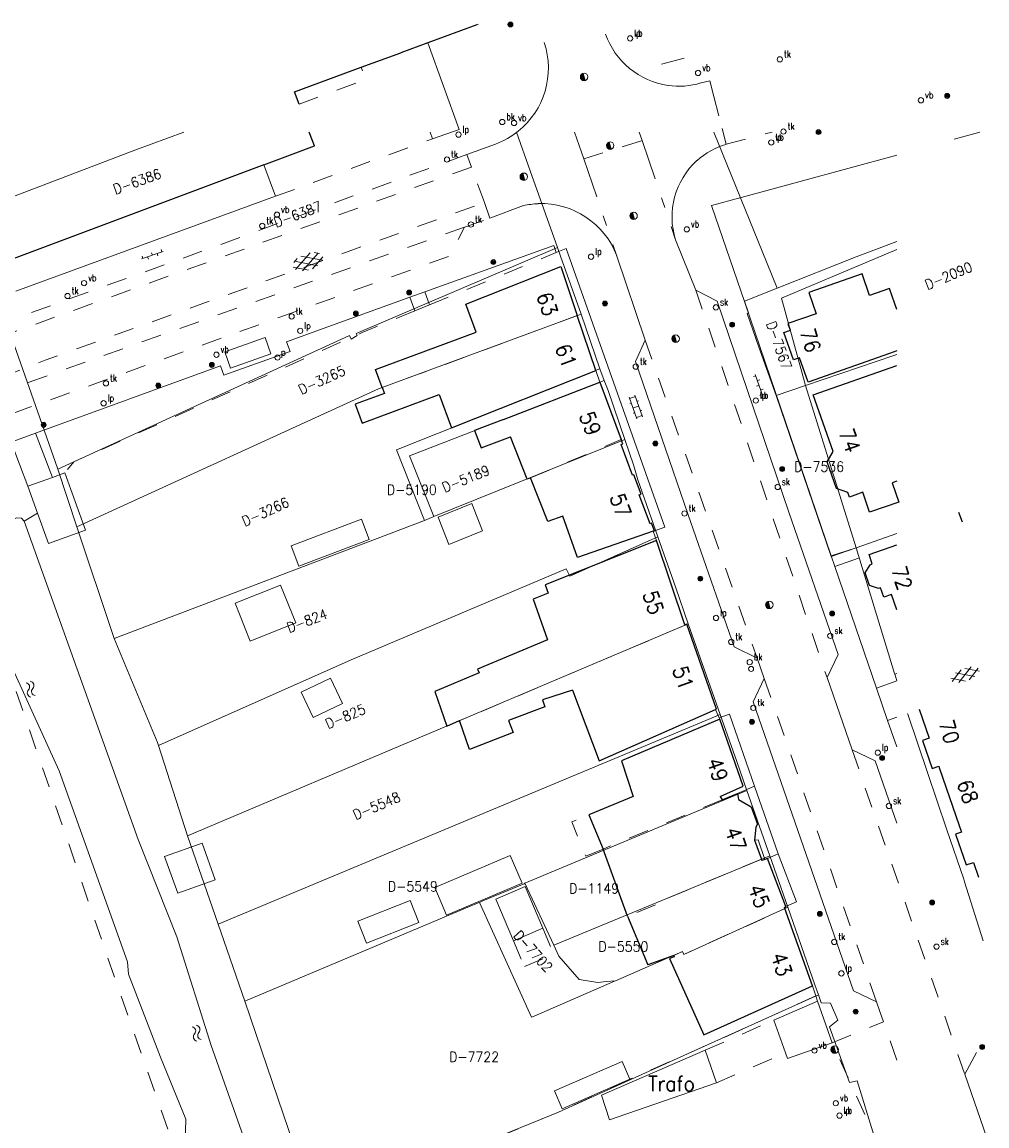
# Model space of a CAD drawing. Header units: metres. Extents: x 132072 to 132715, y 517419 to 517799.
# Tile 29 of 29: x 132619 to 132715, y 517689 to 517799. Entities that reach past the tile are written whole.
import ezdxf
from ezdxf.enums import TextEntityAlignment as Align
from ezdxf.lldxf.tags import DXFTag

# ---------------------------------------------------------------- set-up
doc = ezdxf.new("R2010")
doc.units = ezdxf.units.M
doc.header["$MEASUREMENT"] = 0
doc.linetypes.add('NLCS-HIDDEN', pattern=[4, 2, -2])
doc.linetypes.add('XX-HART', pattern=[13, 4, -2, 1, -2, 4])
for name, color, linetype, lineweight in [('GBKN ABRI', 252, 'Continuous', 13), ('GBKN BIJGEBOUW', 252, 'Continuous', 13), ('GBKN FUNCTIE AANDUIDING', 252, 'Continuous', 13), ('GBKN HOOFDGEBOUW', 250, 'Continuous', 25), ('GBKN HUISNUMMER', 252, 'Continuous', 13), ('GBKN HUISNUMMER BEGANE GROND GEEN BGT', 252, 'Continuous', 13), ('GBKN KANT FUNCTIEVERSCHIL WEG', 252, 'NLCS-HIDDEN', 13), ('GBKN KANT GESLOTEN VERHARDING EIGEN TERREIN', 252, 'Continuous', 13), ('GBKN KANT OPEN VERHARDING', 252, 'Continuous', 13), ('GBKN KANT SLOOT', 252, 'NLCS-HIDDEN', 13), ('GBKN KANT WEGVAK FUNCTIEVERSCHIL', 252, 'NLCS-HIDDEN', 13), ('GBKN KANT WEGVAK GESL VERHARDING', 252, 'NLCS-HIDDEN', 13), ('GBKN KANT WEGVAK HULPLIJN', 252, 'XX-HART', 13), ('GBKN KANT WEGVAK OPEN VERHARDING', 252, 'Continuous', 13), ('GBKN LUIFEL', 252, 'NLCS-HIDDEN', 13), ('GBKN SCHUUR', 252, 'Continuous', 13), ('GBKN TERREINAFSCHEIDING', 252, 'NLCS-HIDDEN', 13), ('GBKN TUSSENMUUR', 252, 'NLCS-HIDDEN', 13), ('GBKN VERHARDINGSSYMBOOL', 252, 'Continuous', 13), ('GBKN VLAKAFSLUITING', 252, 'NLCS-HIDDEN', 13), ('GBKN VLAKAFSLUITING BEHEER GROEN', 252, 'NLCS-HIDDEN', 13), ('GBKN VLAKAFSLUITING BEHEER WEGEN', 252, 'NLCS-HIDDEN', 13), ('GBKN WALBESCHERMING', 252, 'Continuous', 13), ('GBKN WATER', 252, 'Continuous', 13), ('KADASTER PERCEELNUMMER', 32, 'Continuous', 13), ('KADASTER PERCEELSGRENS', 32, 'KG-KADASTRAAL', 13), ('THEMA BOOM', 252, 'Continuous', 13), ('THEMA BRANDKRAAN', 252, 'Continuous', 13), ('THEMA LICHTMAST', 252, 'Continuous', 13), ('THEMA RIOOL', 252, 'Continuous', 13), ('THEMA STRAATMEUBILAIR', 252, 'Continuous', 13)]:
    doc.layers.add(name, color=color, linetype=linetype, lineweight=lineweight)
doc.styles.add('Style-STANDARD', font='STANDARD.shx')
tags = doc.linetypes.add('KG-KADASTRAAL', pattern='A,5.5,-2,["K",Standard,S=1.8,R=0,X=0,Y=-0.9],-2,5.5,-2,[5,NLCS.SHX,S=0.75,R=0,X=0,Y=0],-2', length=19).pattern_tags.tags
tags[6] = DXFTag(74, 10)

# ---------------------------------------------------------------- blocks, each defined once
blk = doc.blocks.new('water')
at = {"layer": 'GBKN WATER', "extrusion": (0, 0, -1)}
for centre in [(-0.0037, 0.0003), (-0.0037, -0.0042)]:
    blk.add_arc(centre, 0.00425, 28.0725, 151.9275, dxfattribs=at)
at = {"layer": 'GBKN WATER'}
for centre in [(0.0112, 0.0043), (0.0112, -0.0002)]:
    blk.add_arc(centre, 0.00425, 208.0725, 331.9275, dxfattribs=at)
blk = doc.blocks.new('GV4')
at = {"layer": 'GBKN VERHARDINGSSYMBOOL'}
for p, q in [((0.0026, -0.009), (0.0408, 0.0128)), ((0.0037, 0.0052), (0.0132, 0.0107)), ((0.006, 0.0071), (0.0471, -0.0163)), ((0.0149, -0.0163), (0.056, 0.0071)), ((0.0212, 0.0128), (0.0594, -0.009)), ((0.0488, 0.0107), (0.0583, 0.0052)), ((0, -0.003), (0.027, -0.0185)), ((0.035, -0.0185), (0.062, -0.003))]:
    blk.add_line(p, q, dxfattribs=at)
blk = doc.blocks.new('OV6')
at = {"layer": 'GBKN VERHARDINGSSYMBOOL'}
for p, q in [((0, 0), (0.045, 0)), ((0.0025, 0), (0.0025, 0.005)), ((0.0225, 0), (0.0225, 0.005)), ((0.0325, 0), (0.0325, -0.005)), ((0.0425, 0), (0.0425, 0.005)), ((0.0125, 0), (0.0125, -0.005))]:
    blk.add_line(p, q, dxfattribs=at)
blk = doc.blocks.new('OV2')
at = {"layer": 'GBKN VERHARDINGSSYMBOOL'}
for p, q in [((0.0031, -0.023), (0.0031, 0.023)), ((0.0151, -0.023), (0.0151, 0.023)), ((0.0001, 0.01), (0.0031, 0.01)), ((0.0031, 0.02), (0.0151, 0.02)), ((0.0031, 0), (0.0151, 0)), ((0.0181, 0.01), (0.0151, 0.01)), ((0.0001, -0.01), (0.0031, -0.01)), ((0.0031, -0.02), (0.0151, -0.02)), ((0.0181, -0.01), (0.0151, -0.01))]:
    blk.add_line(p, q, dxfattribs=at)
blk = doc.blocks.new('GV6')
at = {"layer": 'GBKN VERHARDINGSSYMBOOL'}
for p, q in [((0.001, -0.0034), (0.026, 0.012)), ((0.001, 0.0034), (0.0261, -0.0121)), ((0.0132, -0.0101), (0.0468, 0.0101)), ((0.0132, 0.0101), (0.0468, -0.0101)), ((0.034, 0.012), (0.059, -0.0034)), ((0.034, -0.012), (0.059, 0.0034))]:
    blk.add_line(p, q, dxfattribs=at)
blk = doc.blocks.new('boom')
at = {"layer": 'THEMA BOOM'}
for radius in [0.0243, 0.0172, 0.0112, 0.00446]:
    blk.add_circle((0, 0), radius, dxfattribs=at)
blk = doc.blocks.new('skolk')
at = {"layer": 'THEMA RIOOL'}
blk.add_circle((0, 0), 0.0262, dxfattribs=at)
at = {"layer": 'THEMA RIOOL', "style": 'Style-STANDARD', "width": 0.9}
blk.add_text('sk', height=0.0675, dxfattribs=at).set_placement((0.041, 0.019))
blk = doc.blocks.new('lp')
at = {"layer": 'THEMA LICHTMAST'}
blk.add_circle((0, 0), 0.0262, dxfattribs=at)
at = {"layer": 'THEMA LICHTMAST', "style": 'Style-STANDARD', "width": 0.899999}
blk.add_text('lp', height=0.0675, dxfattribs=at).set_placement((0.041, 0.019))
blk = doc.blocks.new('tkolk')
at = {"layer": 'THEMA RIOOL'}
blk.add_circle((0, 0), 0.0262, dxfattribs=at)
at = {"layer": 'THEMA RIOOL', "style": 'Style-STANDARD', "width": 0.9}
blk.add_text('tk', height=0.0675, dxfattribs=at).set_placement((0.041, 0.019))
blk = doc.blocks.new('vbord')
at = {"layer": 'THEMA STRAATMEUBILAIR'}
blk.add_circle((0, 0), 0.0262, dxfattribs=at)
at = {"layer": 'THEMA STRAATMEUBILAIR', "style": 'Style-STANDARD', "width": 0.9}
blk.add_text('vb', height=0.0675, dxfattribs=at).set_placement((0.041, 0.019))
blk = doc.blocks.new('dwa')
at = {"layer": 'THEMA RIOOL'}
for p, q in [((-0.035, 0.014), (-0.023, -0.03)), ((-0.03, 0.023), (-0.014, -0.035)), ((-0.024, 0.029), (-0.006, -0.037)), ((-0.017, 0.034), (0.002, -0.037)), ((-0.01, 0.036), (0.01, -0.036))]:
    blk.add_line(p, q, dxfattribs=at)
blk.add_circle((0, 0), 0.0375, dxfattribs=at)
blk = doc.blocks.new('brand')
at = {"layer": 'THEMA BRANDKRAAN'}
blk.add_circle((0, 0), 0.0262, dxfattribs=at)
at = {"layer": 'THEMA BRANDKRAAN', "style": 'Style-STANDARD', "width": 0.899999}
blk.add_text('bk', height=0.0675, dxfattribs=at).set_placement((0.041, 0.019))
blk = doc.blocks.new('afvalb_1')
at = {"layer": 'THEMA STRAATMEUBILAIR', "flags": 128}
for points in [[(0.041, 0.064), (0.041, -0.004)], [(0.041, 0.054), (0.047, 0.061), (0.053, 0.064), (0.061, 0.064), (0.067, 0.061), (0.073, 0.054), (0.076, 0.044), (0.076, 0.038), (0.073, 0.028), (0.067, 0.022), (0.061, 0.019), (0.053, 0.019), (0.047, 0.022), (0.041, 0.028)]]:
    blk.add_lwpolyline(points, dxfattribs=at)
at = {"layer": 'THEMA STRAATMEUBILAIR'}
blk.add_circle((0, 0), 0.0262, dxfattribs=at)
blk = doc.blocks.new('paal')
at = {"layer": 'THEMA STRAATMEUBILAIR'}
blk.add_circle((0, 0), 0.025, dxfattribs=at)

msp = doc.modelspace()

# ---------------------------------------------------------------- linework, layer by layer
at = {"layer": 'GBKN ABRI', "flags": 128}
msp.add_lwpolyline([(132640.12, 517764.15), (132639.54, 517765.76), (132643.54, 517767.19), (132644.11, 517765.59), (132640.12, 517764.15)], dxfattribs=at)
at = {"layer": 'GBKN BIJGEBOUW', "flags": 128}
for points in [[(132622.42, 517753.31), (132619.99, 517752.44)], [(132620.95, 517749.77), (132622.03, 517746.75), (132625.69, 517748.06), (132623.65, 517753.75)], [(132623.65, 517753.75), (132622.42, 517753.31)], [(132619.99, 517752.44), (132620.95, 517749.77)], [(132660.73, 517749.37), (132661.8, 517746.66), (132665.14, 517747.99), (132664.07, 517750.7), (132660.73, 517749.37)], [(132687.26, 517696.43), (132676.96, 517691.95), (132677.76, 517689.51)], [(132687.26, 517696.43), (132688.37, 517693.18)], [(132679.78, 517693.55), (132679.01, 517695.32), (132672.28, 517692.39), (132673.05, 517690.62), (132679.78, 517693.55)], [(132688.37, 517693.18), (132677.76, 517689.51)]]:
    msp.add_lwpolyline(points, dxfattribs=at)
at = {"layer": 'GBKN HOOFDGEBOUW', "flags": 128}
for points in [[(132664.56, 517798.24), (132659.71, 517796.46)], [(132659.71, 517796.46), (132657.04, 517795.48)], [(132653.08, 517794.04), (132657.04, 517795.48)], [(132646.91, 517790.38), (132646.46, 517791.61), (132653.08, 517794.04)], [(132643.43, 517784.34), (132648.44, 517786.22), (132647.93, 517787.6)], [(132643.43, 517784.34), (132617.72, 517774.71)], [(132655.18, 517762.23), (132654.52, 517764.01), (132664.51, 517767.73), (132663.48, 517770.51), (132672.91, 517774.25), (132674.55, 517769.38)], [(132705.59, 517771.95), (132705.55, 517772.05), (132703.57, 517771.37), (132702.84, 517773.51), (132697.54, 517771.68), (132698.27, 517769.56), (132695.48, 517768.6), (132695.54, 517768.44)], [(132706.28, 517769.98), (132705.59, 517771.95)], [(132676.39, 517763.92), (132674.55, 517769.38)], [(132705.57, 517765.61), (132697.48, 517762.75), (132696.62, 517765.18), (132696.02, 517764.97), (132695.06, 517767.69), (132695.72, 517767.93), (132695.54, 517768.44)], [(132706.28, 517765.86), (132705.57, 517765.61)], [(132697.98, 517761.52), (132706.28, 517764.43)], [(132655.18, 517762.23), (132655.39, 517761.65), (132652.5, 517760.57), (132653.2, 517758.68), (132660.84, 517761.53), (132662.07, 517758.23), (132676.39, 517763.92)], [(132667.23, 517759.06), (132676.8, 517762.76)], [(132676.8, 517762.76), (132678.91, 517757.06)], [(132706.28, 517752.92), (132705.82, 517752.76), (132706.48, 517750.86), (132703.59, 517749.85), (132702.9, 517751.83), (132701.59, 517751.36), (132701.43, 517751.8), (132700.31, 517752.2), (132699.38, 517754.85), (132699.96, 517755.88), (132697.98, 517761.52)], [(132667.23, 517759.06), (132664.35, 517757.95), (132665.02, 517756.23), (132667.91, 517757.35)], [(132669.91, 517753.25), (132669.59, 517753.12), (132667.91, 517757.35)], [(132682.21, 517748), (132681.93, 517748.76), (132681.78, 517748.7), (132680.71, 517751.59), (132680.89, 517751.65), (132680.18, 517753.57), (132680.05, 517753.52), (132678.91, 517756.58), (132679.07, 517756.64), (132678.91, 517757.06)], [(132682.08, 517747.96), (132674.58, 517745.34), (132673.11, 517749.46), (132671.62, 517748.92), (132669.91, 517753.25)], [(132712.43, 517749.84), (132712.77, 517748.88)], [(132682.08, 517747.96), (132682.21, 517748)], [(132682.43, 517747.05), (132671.35, 517742.64), (132671.65, 517741.8), (132670.17, 517741.2), (132671.58, 517737.18)], [(132685.25, 517738.67), (132682.43, 517747.05)], [(132706.28, 517740.14), (132705.75, 517741.67), (132705, 517741.41), (132704.67, 517742.35), (132704.48, 517742.28), (132703.59, 517742.56), (132703.15, 517743.83), (132703.66, 517744.64), (132703.85, 517744.71), (132703.54, 517745.66), (132706.28, 517746.62)], [(132688.27, 517730.25), (132688.38, 517730.3), (132685.43, 517738.74), (132685.25, 517738.67)], [(132671.58, 517737.18), (132664.65, 517734.27), (132664.8, 517733.91), (132660.39, 517732.06), (132661.6, 517728.62), (132662.86, 517729.15)], [(132674.08, 517732.18), (132671.09, 517731.21), (132671.32, 517730.54), (132667.73, 517729.15), (132668.18, 517727.98), (132663.84, 517726.3), (132662.86, 517729.15)], [(132674.08, 517732.18), (132676.72, 517725.16), (132688.27, 517730.25)], [(132708.51, 517730.3), (132709.51, 517727.4), (132708.85, 517727.17), (132709.81, 517724.4), (132710.46, 517724.63), (132710.54, 517724.41)], [(132688.7, 517729.29), (132678.96, 517725.16), (132680.11, 517721.62)], [(132688.76, 517721.61), (132691.04, 517722.63), (132688.7, 517729.29)], [(132710.54, 517724.41), (132712.5, 517718.75)], [(132680.11, 517721.62), (132675.7, 517719.79)], [(132688.76, 517721.61), (132688.95, 517721.29)], [(132688.95, 517721.29), (132690.46, 517721.91)], [(132690.46, 517721.91), (132690.58, 517721.31), (132691.83, 517720.59), (132692.44, 517718.86), (132692.28, 517718.56), (132692.16, 517717.29)], [(132675.7, 517719.79), (132677.11, 517716.4)], [(132712.5, 517718.75), (132712.73, 517718.09), (132712.13, 517717.88), (132713.19, 517714.82), (132713.91, 517715.07), (132714.41, 517713.62)], [(132692.16, 517717.29), (132692.86, 517715.4)], [(132679.55, 517709.75), (132677.11, 517716.4)], [(132693.19, 517715.37), (132692.9, 517715.28), (132692.86, 517715.4)], [(132693.46, 517715.45), (132693.19, 517715.37)], [(132695.27, 517710.68), (132693.46, 517715.45)], [(132695.17, 517710.49), (132695.13, 517710.59), (132695.27, 517710.68)], [(132697.91, 517702.82), (132695.17, 517710.49)], [(132679.55, 517709.75), (132681.56, 517704.9)], [(132684.14, 517705.84), (132681.56, 517704.9)], [(132684.14, 517705.84), (132684.19, 517705.69), (132683.71, 517705.53)], [(132683.71, 517705.53), (132687.13, 517697.95), (132697.91, 517702.82)]]:
    msp.add_lwpolyline(points, dxfattribs=at)
at = {"layer": 'GBKN KANT FUNCTIEVERSCHIL WEG', "flags": 128}
for points in [[(132687.71, 517792.69), (132688.11, 517791.14)], [(132688.11, 517791.14), (132688.94, 517787.95)], [(132688.94, 517787.95), (132689.34, 517786.39)], [(132664.03, 517784.12), (132663.57, 517785.37)], [(132665.32, 517780.59), (132664.03, 517784.12)], [(132665.88, 517779.06), (132665.32, 517780.59)]]:
    msp.add_lwpolyline(points, dxfattribs=at)
at = {"layer": 'GBKN KANT GESLOTEN VERHARDING EIGEN TERREIN', "flags": 128}
for points in [[(132659.93, 517787.6), (132660.17, 517786.94)], [(132676.39, 517763.92), (132676.8, 517762.76)], [(132620.75, 517757.71), (132622.42, 517753.31)], [(132618.32, 517756.82), (132619.99, 517752.44)], [(132702.27, 517746.32), (132699.77, 517745.52)], [(132700.14, 517744.46), (132702.57, 517745.32)], [(132704.28, 517732.37), (132706.28, 517733.09)], [(132688.64, 517729.42), (132688.7, 517729.29)], [(132705.38, 517729.17), (132706.28, 517729.5)], [(132690.46, 517721.91), (132692.15, 517722.65)], [(132693.19, 517715.37), (132692.52, 517717.31), (132692.16, 517717.29)], [(132693.46, 517715.45), (132694.5, 517715.92)]]:
    msp.add_lwpolyline(points, dxfattribs=at)
at = {"layer": 'GBKN KANT OPEN VERHARDING', "flags": 128}
for points in [[(132659.71, 517796.46), (132662.81, 517787.86)], [(132662.81, 517787.86), (132660.17, 517786.94)], [(132711.98, 517786.88), (132714.55, 517787.58)], [(132696.55, 517782.67), (132706.28, 517785.32)], [(132644.57, 517781.22), (132643.43, 517784.34)], [(132690.84, 517781.11), (132696.55, 517782.67)], [(132644.57, 517781.22), (132618.77, 517771.79)], [(132687.89, 517780.3), (132690.84, 517781.11)], [(132691.18, 517770.68), (132687.89, 517780.3)], [(132672.22, 517776.32), (132659.42, 517771.73)], [(132672.45, 517775.63), (132672.22, 517776.32)], [(132672.45, 517775.63), (132673.45, 517776.04), (132683.25, 517748.37), (132682.21, 517748)], [(132659.42, 517771.73), (132657.92, 517771.19)], [(132688.44, 517770.82), (132686.33, 517771.91)], [(132657.92, 517771.19), (132649.76, 517768.26), (132645.68, 517766.77)], [(132688.44, 517770.82), (132695.55, 517749.84)], [(132699.77, 517745.52), (132691.18, 517770.68)], [(132645.68, 517766.77), (132646.02, 517765.81), (132639.45, 517763.45), (132639.11, 517764.38)], [(132681.3, 517766.94), (132680.34, 517764.83)], [(132639.11, 517764.38), (132620.75, 517757.71)], [(132685.58, 517749.6), (132680.34, 517764.83)], [(132618.32, 517756.82), (132620.75, 517757.71)], [(132695.55, 517749.84), (132700.46, 517735.72)], [(132685.58, 517749.6), (132690.13, 517736.48)], [(132682.08, 517747.96), (132682.43, 517747.05)], [(132704.28, 517732.37), (132700.14, 517744.46)], [(132692.42, 517735.37), (132690.13, 517736.48)], [(132699.36, 517733.42), (132700.46, 517735.72)], [(132693.13, 517733.33), (132692.02, 517731.03)], [(132705.38, 517729.17), (132704.28, 517732.37)], [(132688.27, 517730.25), (132688.64, 517729.42)], [(132692.02, 517731.03), (132702, 517702.31)], [(132688.64, 517729.42), (132689.66, 517729.8), (132692.15, 517722.65)], [(132706.28, 517726.54), (132705.38, 517729.17)], [(132701.85, 517726.24), (132704.13, 517725.16)], [(132704.13, 517725.16), (132706.28, 517718.98)], [(132692.15, 517722.65), (132694.5, 517715.92)], [(132694.5, 517715.92), (132696.32, 517711.15), (132695.27, 517710.68)], [(132697.91, 517702.82), (132698.26, 517701.83)], [(132698.41, 517701.3), (132698.26, 517701.83)], [(132704.28, 517701.22), (132702, 517702.31)], [(132713.04, 517694.06), (132714.2, 517696.21)]]:
    msp.add_lwpolyline(points, dxfattribs=at)
at = {"layer": 'GBKN KANT SLOOT', "flags": 128}
msp.add_lwpolyline([(132611.57, 517746.09), (132611.6, 517745.79), (132613.91, 517741.85), (132616.61, 517738.48), (132628.55, 517703.77), (132637.36, 517678.67)], dxfattribs=at)
at = {"layer": 'GBKN KANT WEGVAK FUNCTIEVERSCHIL', "flags": 128}
for points in [[(132686.33, 517771.91), (132699.36, 517733.42)], [(132681.3, 517766.94), (132692.42, 517735.37)], [(132693.13, 517733.33), (132704.28, 517701.22)], [(132701.85, 517726.24), (132713.04, 517694.06)], [(132704.97, 517699.25), (132704.61, 517700.28)], [(132706.28, 517695.45), (132704.97, 517699.25)]]:
    msp.add_lwpolyline(points, dxfattribs=at)
at = {"layer": 'GBKN KANT WEGVAK GESL VERHARDING', "flags": 128}
for points in [[(132689.34, 517786.39), (132693.9, 517787.6)], [(132663.57, 517785.37), (132636.74, 517775.57), (132612.04, 517766.7)], [(132663.34, 517778.15), (132665.88, 517779.06)], [(132614.7, 517758.31), (132661.91, 517775.31), (132663.34, 517778.15)]]:
    msp.add_lwpolyline(points, dxfattribs=at)
at = {"layer": 'GBKN KANT WEGVAK HULPLIJN', "flags": 128}
for points in [[(132674.29, 517787.6), (132675.19, 517784.95)], [(132680.71, 517787.6), (132681, 517786.75)], [(132681, 517786.75), (132684.32, 517776.9)], [(132675.19, 517784.95), (132678.48, 517775.29)]]:
    msp.add_lwpolyline(points, dxfattribs=at)
at = {"layer": 'GBKN KANT WEGVAK OPEN VERHARDING', "flags": 128}
for points in [[(132686.85, 517792.48), (132687.71, 517792.69)], [(132666.44, 517786.41), (132663.57, 517785.37)], [(132665.88, 517779.06), (132669.2, 517780.3)], [(132684.32, 517776.9), (132686.33, 517771.91)], [(132681.3, 517766.94), (132678.48, 517775.29)], [(132692.42, 517735.37), (132693.13, 517733.33)], [(132699.36, 517733.42), (132701.85, 517726.24)], [(132704.61, 517700.28), (132704.28, 517701.22)], [(132713.04, 517694.06), (132715.24, 517687.73)]]:
    msp.add_lwpolyline(points, dxfattribs=at)
at = {"layer": 'GBKN KANT WEGVAK OPEN VERHARDING'}
for centre, radius, start, end in [((132684.7, 517799.96), 7.81, 199.684, 261.646), ((132684.64, 517799.8), 7.65, 261.8482, 286.7171), ((132691.45, 517779.18), 7.5, 106.2876, 131.8719), ((132691.45, 517779.2), 7.49, 131.9775, 197.8761), ((132671.02, 517772.12), 8.37, 92.4013, 102.5581), ((132670.97, 517772.48), 8.02, 20.558, 92.15)]:
    msp.add_arc(centre, radius, start, end, dxfattribs=at)
at = {"layer": 'GBKN KANT WEGVAK OPEN VERHARDING', "extrusion": (0, 0, -1)}
for centre, radius, start, end in [((-132663.61, 517793.95), 8.07, 161.7321, 231.035), ((-132663.71, 517793.88), 7.95, 231.2765, 249.9183)]:
    msp.add_arc(centre, radius, start, end, dxfattribs=at)
at = {"layer": 'GBKN LUIFEL', "flags": 128}
for points in [[(132646.91, 517790.38), (132653.53, 517792.8), (132653.08, 517794.04)], [(132677.11, 517716.4), (132675.4, 517715.69), (132674, 517719.09), (132675.7, 517719.79)], [(132669.3, 517704.73), (132672.22, 517705.97), (132671.13, 517708.54)], [(132668.21, 517707.29), (132669.3, 517704.73)], [(132687.26, 517696.43), (132694.08, 517699.41)], [(132688.37, 517693.18), (132695.22, 517696.17)]]:
    msp.add_lwpolyline(points, dxfattribs=at)
at = {"layer": 'GBKN SCHUUR', "flags": 128}
for points in [[(132653.11, 517749.16), (132653.88, 517747.13), (132646.9, 517744.48), (132646.13, 517746.52), (132653.11, 517749.16)], [(132640.57, 517740.81), (132645.08, 517742.6), (132646.58, 517738.85), (132642.07, 517737.05), (132640.57, 517740.81)], [(132650.03, 517733.37), (132647.11, 517731.98), (132648.31, 517729.46), (132651.23, 517730.85), (132650.03, 517733.37)], [(132637.28, 517716.98), (132638.58, 517713.33), (132634.86, 517712.01), (132633.56, 517715.66), (132637.28, 517716.98)], [(132667.9, 517715.75), (132669.07, 517713), (132661.57, 517709.82), (132660.4, 517712.58), (132667.9, 517715.75)], [(132671.13, 517708.54), (132669.36, 517712.67), (132666.45, 517711.43), (132668.21, 517707.29)], [(132657.94, 517711.3), (132652.74, 517709.23), (132653.61, 517707.05), (132658.8, 517709.12), (132657.94, 517711.3)], [(132668.21, 517707.29), (132671.13, 517708.54)], [(132694.08, 517699.41), (132698.41, 517701.3)], [(132699.86, 517697.16), (132698.41, 517701.3)], [(132694.08, 517699.41), (132695.22, 517696.17)], [(132699.86, 517697.16), (132695.42, 517695.6), (132695.22, 517696.17)]]:
    msp.add_lwpolyline(points, dxfattribs=at)
at = {"layer": 'GBKN TERREINAFSCHEIDING', "flags": 128}
for points in [[(132659.88, 517770.45), (132672.45, 517775.63)], [(132658.4, 517769.84), (132653.17, 517767.68), (132624.53, 517754.84), (132623.65, 517753.75)], [(132658.4, 517769.84), (132659.88, 517770.45)], [(132620.95, 517749.77), (132619.61, 517748.97)], [(132698.26, 517701.83), (132687.56, 517696.98), (132679.78, 517693.55)], [(132644.57, 517678.85), (132672.7, 517690.26), (132679.78, 517693.55)]]:
    msp.add_lwpolyline(points, dxfattribs=at)
at = {"layer": 'GBKN TUSSENMUUR', "flags": 128}
for points in [[(132674.55, 517769.38), (132655.18, 517762.23)], [(132669.91, 517753.25), (132678.91, 517757.06)], [(132685.25, 517738.67), (132685.26, 517738.63), (132662.86, 517729.15)], [(132688.95, 517721.29), (132677.11, 517716.4)], [(132692.86, 517715.4), (132682.26, 517711), (132682.31, 517710.86)], [(132682.31, 517710.86), (132679.55, 517709.75)], [(132684.14, 517705.84), (132685.01, 517706.22), (132685.14, 517705.94), (132695.17, 517710.49)]]:
    msp.add_lwpolyline(points, dxfattribs=at)
at = {"layer": 'GBKN VLAKAFSLUITING', "flags": 128}
for points in [[(132644.57, 517781.22), (132660.17, 517786.94)], [(132699.77, 517745.52), (132700.14, 517744.46)], [(132704.78, 517686.42), (132699.86, 517697.16)]]:
    msp.add_lwpolyline(points, dxfattribs=at)
at = {"layer": 'GBKN VLAKAFSLUITING BEHEER GROEN', "flags": 128}
for points in [[(132659.42, 517771.73), (132659.88, 517770.45)], [(132658.4, 517769.84), (132657.92, 517771.19)]]:
    msp.add_lwpolyline(points, dxfattribs=at)
at = {"layer": 'GBKN VLAKAFSLUITING BEHEER WEGEN', "flags": 128}
for points in [[(132675.19, 517784.95), (132681, 517786.75)], [(132664.03, 517784.12), (132616.42, 517766.97), (132612.44, 517765.43)], [(132613.6, 517761.77), (132621.71, 517764.96), (132665.32, 517780.59)], [(132663.34, 517778.15), (132613.98, 517760.59)], [(132699.86, 517697.16), (132704.97, 517699.25)]]:
    msp.add_lwpolyline(points, dxfattribs=at)
at = {"layer": 'GBKN WALBESCHERMING', "flags": 128}
for points in [[(132619.61, 517748.97), (132619.35, 517749.26), (132618.88, 517749.28), (132617.73, 517748.87)], [(132619.61, 517748.97), (132630.92, 517717.34), (132634.79, 517707.69), (132638.2, 517696.88), (132644.57, 517678.85)]]:
    msp.add_lwpolyline(points, dxfattribs=at)
at = {"layer": 'KADASTER PERCEELSGRENS', "flags": 128}
for points in [[(132646.46, 517791.61), (132664.75, 517798.3)], [(132685.16, 517794.95), (132682.91, 517794.35)], [(132615.73, 517780.14), (132617.72, 517774.71), (132648.44, 517786.22), (132647.93, 517787.6)], [(132615.73, 517780.14), (132630.59, 517785.81), (132635.48, 517787.6)], [(132668.53, 517787.6), (132669.88, 517783.76), (132672.59, 517776.14)], [(132688.13, 517787.6), (132693.41, 517774.55), (132694.42, 517772.1)], [(132614.03, 517779.49), (132622.91, 517754.22), (132622.94, 517754.13)], [(132622.94, 517754.13), (132651.93, 517767.4), (132652.09, 517767.03), (132652.69, 517767.41), (132652.58, 517767.61), (132672.59, 517776.14)], [(132672.59, 517776.14), (132672.9, 517775.26), (132674.94, 517769.52)], [(132694.42, 517772.1), (132702.27, 517775.2), (132706.28, 517776.74)], [(132694.83, 517771.12), (132706.28, 517775.93)], [(132691.15, 517770.81), (132694.42, 517772.1)], [(132694.32, 517761.43), (132692.55, 517766.34), (132691.43, 517769.59), (132691.57, 517769.64), (132691.15, 517770.81)], [(132694.83, 517771.12), (132697.23, 517762.42)], [(132624.85, 517748.4), (132654.82, 517762.1), (132674.94, 517769.52)], [(132674.94, 517769.52), (132676.79, 517764.08)], [(132697.23, 517762.42), (132706.01, 517765.4), (132706.28, 517765.52)], [(132676.79, 517764.08), (132656.59, 517756.03), (132659.36, 517749.03)], [(132676.79, 517764.08), (132677.22, 517762.94)], [(132677.22, 517762.94), (132657.9, 517755.46), (132660.3, 517749.41)], [(132677.22, 517762.94), (132677.63, 517761.93), (132679.27, 517757.08)], [(132697.23, 517762.42), (132694.32, 517761.43)], [(132697.23, 517762.42), (132702.27, 517746.32)], [(132699.77, 517745.45), (132694.32, 517761.43)], [(132660.3, 517749.41), (132679.27, 517757.08)], [(132679.27, 517757.08), (132680.16, 517754.47), (132680.56, 517753.07), (132682.55, 517747.42)], [(132622.94, 517754.13), (132624.85, 517748.4)], [(132628.56, 517737.32), (132659.36, 517749.03)], [(132659.36, 517749.03), (132660.3, 517749.41)], [(132624.85, 517748.4), (132628.47, 517737.52), (132628.56, 517737.32)], [(132702.27, 517746.32), (132706.28, 517747.72)], [(132613.73, 517746.69), (132616.8, 517737.9), (132623.1, 517724.16), (132629.89, 517705.21), (132629.98, 517703.98), (132633.14, 517695.74), (132635.67, 517689.57), (132635.57, 517686.07), (132636.01, 517681.57), (132636.18, 517677.75), (132636.92, 517675.75)], [(132632.94, 517726.7), (132652.1, 517735.18), (132673.45, 517744.22), (132673.8, 517743.5), (132682.55, 517747.42)], [(132682.55, 517747.42), (132684.34, 517742.33), (132685.58, 517738.77)], [(132702.27, 517746.32), (132699.77, 517745.45)], [(132702.27, 517746.32), (132706.05, 517733.83), (132706.08, 517733.76)], [(132635.84, 517717.72), (132685.58, 517738.77)], [(132685.58, 517738.77), (132688.75, 517729.76)], [(132628.56, 517737.32), (132632.86, 517726.97), (132632.94, 517726.7)], [(132706.08, 517733.76), (132706.28, 517733.83)], [(132706.08, 517733.76), (132706.28, 517733.13)], [(132638.88, 517708.93), (132688.75, 517729.76)], [(132688.75, 517729.76), (132690.39, 517725.08), (132691.39, 517722.23)], [(132707.35, 517729.86), (132707.37, 517729.79), (132709.34, 517723.99)], [(132632.94, 517726.7), (132635.84, 517717.72)], [(132709.34, 517723.99), (132711.27, 517718.31)], [(132669.35, 517713), (132691.39, 517722.23)], [(132691.39, 517722.23), (132693.67, 517715.73)], [(132711.27, 517718.31), (132712.94, 517713.4), (132713.03, 517713.14)], [(132635.84, 517717.72), (132638.88, 517708.93)], [(132672.23, 517706.84), (132693.67, 517715.73)], [(132693.67, 517715.73), (132695.46, 517710.63)], [(132665.18, 517711.25), (132669.27, 517712.96), (132669.35, 517713)], [(132669.35, 517713), (132672.23, 517706.84)], [(132713.03, 517713.14), (132714.87, 517707.29)], [(132641.52, 517701.31), (132664.71, 517711.05)], [(132664.71, 517711.05), (132664.83, 517711.1)], [(132664.83, 517711.1), (132665.18, 517711.25)], [(132664.83, 517711.1), (132669.99, 517699.7)], [(132678.35, 517703.32), (132685.01, 517706.22), (132685.14, 517705.94), (132695.46, 517710.63)], [(132695.46, 517710.63), (132698.16, 517702.93)], [(132638.88, 517708.93), (132641.52, 517701.31)], [(132672.23, 517706.84), (132672.73, 517705.76), (132674.75, 517703.45), (132676.59, 517703.14), (132677.47, 517703.26), (132678.35, 517703.32)], [(132670.26, 517699.81), (132678.26, 517703.29)], [(132678.35, 517703.32), (132678.26, 517703.29)], [(132698.16, 517702.93), (132698.51, 517701.94)], [(132687.56, 517696.98), (132698.51, 517701.94)], [(132698.51, 517701.94), (132698.79, 517701.13), (132699.72, 517701.1), (132700.43, 517699.41), (132699.62, 517698.73), (132701.58, 517693.22), (132702.36, 517693.38), (132705.73, 517682.41), (132706.28, 517680.69)], [(132641.52, 517701.31), (132648.62, 517680.49)], [(132669.99, 517699.7), (132670.26, 517699.81)], [(132648.62, 517680.49), (132672.7, 517690.26), (132687.56, 517696.98)]]:
    msp.add_lwpolyline(points, dxfattribs=at)

# ---------------------------------------------------------------- block references
at = {"layer": 'GBKN VERHARDINGSSYMBOOL', "zscale": 10}
for name, p, xscale, yscale, rotation in [('OV6', (132631.28, 517775.01), 50.00000000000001, 50.00000000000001, 19.2684149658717), ('GV4', (132646.29, 517774.33), 50, 50, 19.14137378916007), ('OV6', (132692.97, 517761.39), 50, 50, 109.0330798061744), ('OV2', (132680.8, 517760.45), 50.00000000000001, 50.00000000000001, 199.5767255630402), ('GV6', (132711.67, 517733.19), 50, 50, 20.42861714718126)]:
    msp.add_blockref(name, p, dxfattribs=dict(at, xscale=xscale, yscale=yscale, rotation=rotation))
at = {"layer": 'GBKN WATER', "xscale": 100, "yscale": 100, "zscale": 10}
for p, rotation in [((132620.49, 517731.57), 108.6705834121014), ((132636.99, 517697.41), 108.7791178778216)]:
    msp.add_blockref('water', p, dxfattribs=dict(at, rotation=rotation))
at = {"layer": 'THEMA BOOM', "xscale": 10, "yscale": 10}
for p in [(132667.91, 517798.28), (132711.3, 517791.19), (132698.52, 517787.6), (132666.22, 517774.69), (132657.85, 517771.67), (132677.3, 517770.58), (132652.55, 517769.59), (132689.94, 517768.48), (132638.25, 517764.48), (132632.93, 517762.43), (132621.55, 517758.52), (132682.31, 517756.67), (132694.9, 517754.14), (132686.77, 517743.25), (132699.87, 517739.79), (132691.9, 517729.03), (132704.83, 517725.44), (132709.8, 517711.09), (132698.64, 517709.96), (132702.21, 517700.26), (132714.77, 517696.75)]:
    msp.add_blockref('boom', p, dxfattribs=at)
at = {"layer": 'THEMA BRANDKRAAN', "xscale": 10, "yscale": 10}
for p in [(132667.1, 517788.6), (132691.68, 517734.96)]:
    msp.add_blockref('brand', p, dxfattribs=at)
at = {"layer": 'THEMA LICHTMAST', "xscale": 10, "yscale": 10}
for p in [(132679.8, 517796.9), (132662.75, 517787.35), (132693.82, 517786.57), (132675.92, 517775.22), (132647.03, 517767.86), (132692.29, 517760.94), (132627.5, 517760.67), (132688.34, 517739.35), (132704.4, 517725.97), (132700.79, 517704.05), (132700.6, 517689.93)]:
    msp.add_blockref('lp', p, dxfattribs=at)
at = {"layer": 'THEMA RIOOL', "xscale": 10, "yscale": 10}
for name, p in [('tkolk', (132694.67, 517794.82)), ('dwa', (132675.23, 517793.07)), ('tkolk', (132695.03, 517787.65)), ('dwa', (132677.82, 517786.25)), ('tkolk', (132661.61, 517784.87)), ('dwa', (132669.24, 517783.16)), ('dwa', (132680.14, 517779.28)), ('tkolk', (132643.26, 517778.28)), ('tkolk', (132663.99, 517778.42)), ('tkolk', (132623.92, 517771.32)), ('skolk', (132688.32, 517770.19)), ('tkolk', (132646.18, 517769.29)), ('dwa', (132684.32, 517767.08)), ('tkolk', (132680.36, 517764.31)), ('tkolk', (132627.73, 517762.65)), ('skolk', (132694.46, 517752.36)), ('tkolk', (132685.2, 517749.72)), ('dwa', (132693.62, 517740.65)), ('tkolk', (132689.85, 517736.97)), ('skolk', (132699.68, 517737.57)), ('tkolk', (132692.04, 517730.42)), ('skolk', (132705.51, 517720.68)), ('tkolk', (132700.08, 517707.18)), ('skolk', (132710.24, 517706.71)), ('dwa', (132700.12, 517696.49))]:
    msp.add_blockref(name, p, dxfattribs=at)
at = {"layer": 'THEMA STRAATMEUBILAIR', "xscale": 10, "yscale": 10}
for name, p in [('vbord', (132679.8, 517796.9)), ('vbord', (132686.55, 517793.47)), ('vbord', (132708.69, 517790.76)), ('vbord', (132668.27, 517788.5)), ('vbord', (132693.82, 517786.57)), ('vbord', (132644.72, 517779.39)), ('vbord', (132685.43, 517777.94)), ('vbord', (132625.56, 517772.6)), ('vbord', (132638.71, 517765.49)), ('afvalb_1', (132644.78, 517765.21)), ('vbord', (132692.29, 517760.94)), ('paal', (132691.82, 517734.29)), ('vbord', (132698.11, 517696.39)), ('vbord', (132700.23, 517691.16)), ('vbord', (132700.6, 517689.93))]:
    msp.add_blockref(name, p, dxfattribs=at)

# ---------------------------------------------------------------- texts
at = {"layer": 'GBKN FUNCTIE AANDUIDING', "style": 'Style-STANDARD'}
msp.add_text('Trafo', height=1.5, dxfattribs=at).set_placement((132683.91, 517693.11), align=Align.MIDDLE_CENTER)
at = {"layer": 'GBKN HUISNUMMER', "style": 'Style-STANDARD'}
for s, rotation, p in [('63', 289.5094, (132671.57, 517770.53)), ('76', 286.9752, (132697.71, 517766.91)), ('61', 290.607, (132673.43, 517765.38)), ('59', 291.6471, (132675.84, 517758.66)), ('74', 290.0658, (132701.61, 517756.97)), ('57', 290.0658, (132678.85, 517750.53)), ('72', 287.8123, (132706.8, 517743.31)), ('55', 288.611, (132682.1, 517740.88)), ('51', 288.902, (132685.06, 517733.4)), ('49', 288.5447, (132688.48, 517724.29)), ('68', 289.1164, (132713.33, 517722.11)), ('47', 289.3639, (132690.3, 517717.42)), ('45', 290.7808, (132692.61, 517711.74)), ('43', 288.1772, (132694.85, 517704.96))]:
    msp.add_text(s, height=1.5, rotation=rotation, dxfattribs=at).set_placement(p, align=Align.MIDDLE_CENTER)
at = {"layer": 'GBKN HUISNUMMER BEGANE GROND GEEN BGT', "style": 'Style-STANDARD'}
msp.add_text('70', height=1.5, rotation=287.0849, dxfattribs=at).set_placement((132711.49, 517728.05), align=Align.MIDDLE_CENTER)
at = {"layer": 'KADASTER PERCEELNUMMER', "style": 'Style-STANDARD'}
for s, rotation, p in [('D-6386', 19.6181, (132630.83, 517782.7)), ('D-6387', 20.5348, (132646.78, 517779.43)), ('D-2090', 22.798, (132711.43, 517773.33)), ('D-7567', 289.4689, (132694.59, 517766.42)), ('D-3265', 24.5971, (132649.18, 517762.98)), ('D-5189', 22.0016, (132663.48, 517753.17)), ('D-3266', 24.5742, (132643.57, 517749.9)), ('D-824', 20.8213, (132647.71, 517739.07)), ('D-825', 22.9298, (132651.52, 517729.57)), ('D-5548', 22.9298, (132654.62, 517720.69)), ('D-7702', 312.0033, (132670.17, 517706.25))]:
    msp.add_text(s, height=1, rotation=rotation, dxfattribs=at).set_placement(p, align=Align.MIDDLE_CENTER)
for s, p in [('D-7536', (132698.57, 517754.37)), ('D-5190', (132658.12, 517752.08)), ('D-5549', (132658.22, 517712.69)), ('D-1149', (132676.22, 517712.49)), ('D-5550', (132679.13, 517706.72)), ('D-7722', (132664.3, 517695.77))]:
    msp.add_text(s, height=1, dxfattribs=at).set_placement(p, align=Align.MIDDLE_CENTER)

doc.saveas('drawing.dxf')
